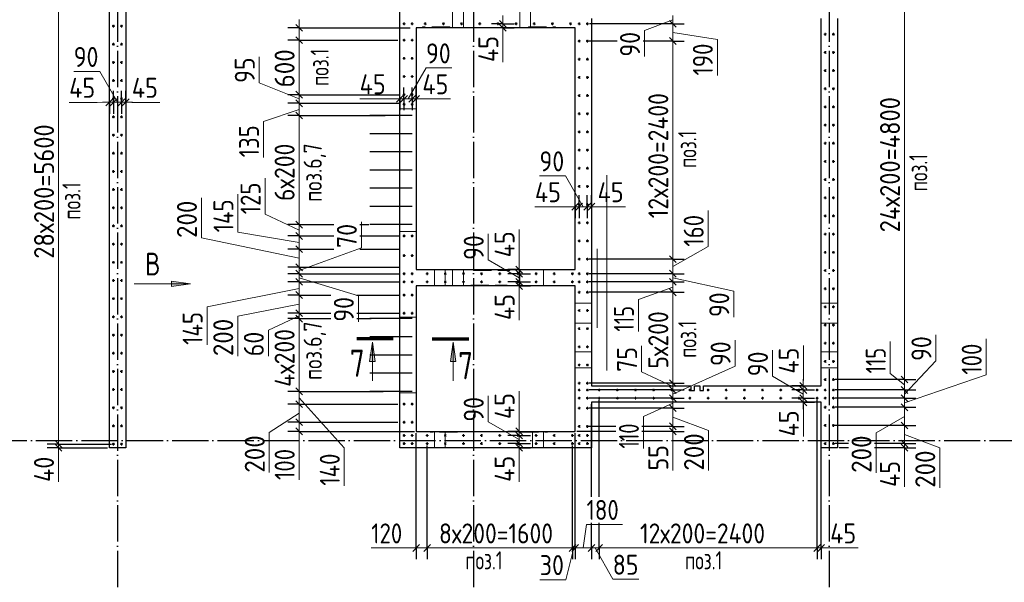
# Model space of a CAD drawing. Header units: millimetres. Extents: x -49773 to 2322955, y -3321 to 58485.
# Tile 32 of 256: x 135792 to 146637, y 29501 to 35692. Entities that reach past the tile are written whole.
import ezdxf

# ---------------------------------------------------------------- set-up
doc = ezdxf.new("R2010")
doc.units = ezdxf.units.MM
for name, pattern in [('______11', [500, 400, -50, 0, -50]), ('______2', [270, 200, -70]), ('______5', [1100, 800, -100, 100, -100])]:
    doc.linetypes.add(name, pattern=pattern)
for name, color, linetype, lineweight in [('Standard', 7, 'Continuous', 25), ('Арм.стержн. вертикальными 1', 22, 'Continuous', 35), ('Обозначение разреза_ общее', 7, 'Continuous', 25), ('Размерная линия_ общее', 7, 'Continuous', 13), ('Стена_ общее', 7, 'Continuous', 35), ('Стена_ Сборный элемент', 7, 'Continuous', 35)]:
    doc.layers.add(name, color=color, linetype=linetype, lineweight=lineweight)
doc.layers.add('Осевая линия_ общее', color=7, linetype='______5', lineweight=13, true_color=0xa0a0a0)
doc.styles.add('ISOCPEUR', font='txt')

msp = doc.modelspace()

# ---------------------------------------------------------------- hatches: boundary and pattern name
at = {"layer": 'Обозначение разреза_ общее', "linetype": 'Continuous', "lineweight": 13, "transparency": 33554687}
for points in [[(137463.9, 32816.1), (137673.9, 32786.1), (137463.9, 32756.1)], [(139646.5, 31931.6), (139676.5, 32141.6), (139706.5, 31931.6)], [(140537.9, 31931.6), (140567.9, 32141.6), (140597.9, 31931.6)]]:
    msp.add_hatch(color=7, dxfattribs=at).paths.add_polyline_path(points, flags=16)

# ---------------------------------------------------------------- linework, layer by layer
at = {"layer": 'Standard', "color": 52, "linetype": 'Continuous', "lineweight": 13, "transparency": 33554687}
for p, q in [((142260.3, 31830.5), (142260.3, 33980.5)), ((142260.3, 31830.5), (142260.3, 33980.5)), ((142153.4, 32300.7), (142153.4, 33170.6)), ((142153.4, 32300.7), (142153.4, 33170.6))]:
    msp.add_line(p, q, dxfattribs=at)
at = {"layer": 'Арм.стержн. вертикальными 1', "color": 4, "linetype": 'Continuous', "lineweight": 25, "transparency": 33554687}
for p, q in [((140025, 34636.9), (139650, 34636.9)), ((140115, 34636.9), (139820, 34636.9)), ((140025, 34436.9), (139650, 34436.9)), ((140115, 34436.9), (139820, 34436.9)), ((140025, 34236.9), (139650, 34236.9)), ((140115, 34236.9), (139820, 34236.9)), ((140025, 34036.9), (139650, 34036.9)), ((140115, 34036.9), (139820, 34036.9)), ((140025, 33836.9), (139650, 33836.9)), ((140115, 33836.9), (139820, 33836.9)), ((140025, 33636.9), (139650, 33636.9)), ((140115, 33636.9), (139820, 33636.9)), ((140025, 33436.9), (139650, 33436.9)), ((140115, 33436.9), (139820, 33436.9)), ((140025, 32401.9), (139650, 32401.9)), ((140115, 32401.9), (139820, 32401.9)), ((140025, 32201.9), (139650, 32201.9)), ((140115, 32201.9), (139820, 32201.9)), ((140025, 32001.9), (139650, 32001.9)), ((140115, 32001.9), (139820, 32001.9)), ((140025, 31801.9), (139650, 31801.9)), ((140115, 31801.9), (139820, 31801.9)), ((140025, 31601.9), (139650, 31601.9)), ((140115, 31601.9), (139820, 31601.9))]:
    msp.add_line(p, q, dxfattribs=at)
at = {"layer": 'Арм.стержн. вертикальными 1', "color": 4, "linetype": 'Continuous', "lineweight": 50, "transparency": 33554687}
for centre in [(136825, 35621.9), (136915, 35621.9), (140025.5, 35646.9), (140115, 35646.9), (140260, 35647.4), (140460, 35647.4), (140660, 35647.4), (140860, 35647.4), (141060, 35647.4), (141260, 35647.4), (141460, 35647.4), (141660, 35647.4), (141860, 35647.4), (141955.5, 35646.9), (142045, 35646.9), (140025.5, 35466.9), (140115, 35466.9), (144665, 35531.9), (144755, 35531.9), (136825, 35421.9), (136915, 35421.9), (141955.5, 35456.9), (142045, 35456.9), (140025.5, 35266.9), (140115, 35266.9), (141955.5, 35256.9), (142045, 35256.9), (144665, 35331.9), (144755, 35331.9), (136825, 35221.9), (136915, 35221.9), (140025.5, 35066.9), (140115, 35066.9), (141955.5, 35056.9), (142045, 35056.9), (144665, 35131.9), (144755, 35131.9), (136825, 35021.9), (136915, 35021.9), (144665, 34931.9), (144755, 34931.9), (136825, 34821.9), (136915, 34821.9), (140025.5, 34866.9), (140115, 34866.9), (141955.5, 34856.9), (142045, 34856.9), (140025.5, 34761.9), (140115, 34761.9), (144665, 34731.9), (144755, 34731.9), (136825, 34621.9), (136915, 34621.9), (141955.5, 34656.9), (142045, 34656.9), (144665, 34531.9), (144755, 34531.9), (136825, 34421.9), (136915, 34421.9), (141955.5, 34456.9), (142045, 34456.9), (144665, 34331.9), (144755, 34331.9), (136825, 34221.9), (136915, 34221.9), (141955.5, 34256.9), (142045, 34256.9), (141955.5, 34056.9), (142045, 34056.9), (144665, 34131.9), (144755, 34131.9), (136825, 34021.9), (136915, 34021.9), (141955.5, 33856.9), (142045, 33856.9), (144665, 33931.9), (144755, 33931.9), (136825, 33821.9), (136915, 33821.9), (144665, 33731.9), (144755, 33731.9), (136825, 33621.9), (136915, 33621.9), (141955.5, 33656.9), (142045, 33656.9), (144665, 33531.9), (144755, 33531.9), (136825, 33421.9), (136915, 33421.9), (141955.5, 33456.9), (142045, 33456.9), (140025.5, 33311.9), (140115, 33311.9), (144665, 33331.9), (144755, 33331.9), (136825, 33221.9), (136915, 33221.9), (141955.5, 33256.9), (142045, 33256.9), (140025.5, 33096.4), (140115, 33096.4), (144665, 33131.9), (144755, 33131.9), (136825, 33021.9), (136915, 33021.9), (141955.5, 33056.9), (142045, 33056.9), (140025.5, 32896.4), (140115, 32896.4), (140280.5, 32896.4), (140480.5, 32896.4), (140680.5, 32896.4), (140880.5, 32896.4), (141080.5, 32896.4), (141280.5, 32896.4), (141480.5, 32896.4), (141680.5, 32896.4), (141880.5, 32896.4), (141955.5, 32896.4), (142045, 32896.4), (144665, 32931.9), (144755, 32931.9), (136825, 32821.9), (136915, 32821.9), (140025.5, 32806.9), (140115, 32806.9), (140280.5, 32806.9), (140480.5, 32806.9), (140680.5, 32806.9), (140880.5, 32806.9), (141080.5, 32806.9), (141280.5, 32806.9), (141480.5, 32806.9), (141680.5, 32806.9), (141880.5, 32806.9), (141955.5, 32806.9), (142045, 32806.9), (140025.5, 32661.9), (140115, 32661.9), (141955.5, 32691.9), (142045, 32691.9), (144665, 32731.9), (144755, 32731.9), (136825, 32621.9), (136915, 32621.9), (144665, 32531.9), (144755, 32531.9), (136825, 32421.9), (136915, 32421.9), (140025.5, 32461.9), (140115, 32461.9), (141955.5, 32491.9), (142045, 32491.9), (144665, 32331.9), (144755, 32331.9), (136825, 32221.9), (136915, 32221.9), (141955.5, 32291.9), (142045, 32291.9), (144665, 32131.9), (144755, 32131.9), (136825, 32021.9), (136915, 32021.9), (141955.5, 32091.9), (142045, 32091.9), (141955.5, 31891.9), (142045, 31891.9), (144665, 31931.9), (144755, 31931.9), (136825, 31821.9), (136915, 31821.9), (141955.5, 31691.9), (142045, 31691.9), (144665, 31731.9), (144755, 31731.9), (136825, 31621.9), (136915, 31621.9), (141956, 31616.9), (142045.5, 31616.9), (142175, 31616.9), (142375, 31616.9), (142575, 31616.9), (142775, 31616.9), (142975, 31616.9), (143175, 31616.9), (143375, 31616.9), (143575, 31616.9), (143775, 31616.9), (143975, 31616.9), (144175, 31616.9), (144375, 31616.9), (144575, 31616.9), (144665, 31616.9), (144754.5, 31616.9), (140025.5, 31461.9), (140115, 31461.9), (141956, 31527.4), (142045.5, 31527.4), (142175, 31526.9), (142375, 31526.9), (142575, 31526.9), (142775, 31526.9), (142975, 31526.9), (143175, 31526.9), (143375, 31526.9), (143575, 31526.9), (143775, 31526.9), (143975, 31526.9), (144175, 31526.9), (144375, 31526.9), (144575, 31526.9), (144665, 31527.4), (144754.5, 31527.4), (136825, 31421.9), (136915, 31421.9), (141955.5, 31416.9), (142045, 31416.9), (144665, 31426.9), (144755, 31426.9), (140025.5, 31261.9), (140115, 31261.9), (136825, 31221.9), (136915, 31221.9), (141955.5, 31216.9), (142045, 31216.9), (144665, 31226.9), (144755, 31226.9), (136825, 31021.9), (136915, 31021.9), (140025.5, 31116.4), (140025.5, 31026.9), (140115, 31116.4), (140115, 31026.9), (140280.5, 31116.4), (140280.5, 31026.9), (140480.5, 31116.4), (140480.5, 31026.9), (140680.5, 31116.4), (140680.5, 31026.9), (140880.5, 31116.4), (140880.5, 31026.9), (141080.5, 31116.4), (141080.5, 31026.9), (141280.5, 31116.4), (141280.5, 31026.9), (141480.5, 31116.4), (141480.5, 31026.9), (141680.5, 31116.4), (141680.5, 31026.9), (141880.5, 31116.4), (141880.5, 31026.9), (141955.5, 31116.4), (141955.5, 31026.9), (142045, 31116.4), (142045, 31026.9), (144665, 31026.9), (144755, 31026.9)]:
    msp.add_circle(centre, 5, dxfattribs=at)
at = {"layer": 'Обозначение разреза_ общее', "color": 7, "linetype": 'Continuous', "lineweight": 13, "transparency": 33554687}
for p, q in [((137673.9, 32786.1), (137053.9, 32786.1)), ((137463.9, 32786.1), (137448.9, 32786.1)), ((137463.9, 32756.1), (137463.9, 32816.1)), ((137463.9, 32816.1), (137673.9, 32786.1)), ((137673.9, 32786.1), (137463.9, 32756.1)), ((137673.9, 32786.1), (137673.9, 32786.1)), ((137673.9, 32786.1), (137673.9, 32786.1)), ((137673.9, 32786.1), (137673.9, 32786.1)), ((139646.5, 31931.6), (139676.5, 32141.6)), ((139676.5, 32141.6), (139676.5, 31717.6)), ((139676.5, 32141.6), (139676.5, 32141.6)), ((139676.5, 32141.6), (139676.5, 32141.6)), ((139676.5, 32141.6), (139676.5, 32141.6)), ((139676.5, 32141.6), (139706.5, 31931.6)), ((140537.9, 31931.6), (140567.9, 32141.6)), ((140567.9, 32141.6), (140567.9, 31717.6)), ((140567.9, 32141.6), (140567.9, 32141.6)), ((140567.9, 32141.6), (140567.9, 32141.6)), ((140567.9, 32141.6), (140567.9, 32141.6)), ((140567.9, 32141.6), (140597.9, 31931.6)), ((139706.5, 31931.6), (139646.5, 31931.6)), ((139676.5, 31931.6), (139676.5, 31916.6)), ((140597.9, 31931.6), (140537.9, 31931.6)), ((140567.9, 31931.6), (140567.9, 31916.6))]:
    msp.add_line(p, q, dxfattribs=at)
at = {"layer": 'Обозначение разреза_ общее', "color": 7, "linetype": 'Continuous', "lineweight": 70, "transparency": 33554687}
for p, q in [((139907.2, 32181.5), (139505.2, 32181.5)), ((140337.2, 32181.5), (140739.2, 32181.5))]:
    msp.add_line(p, q, dxfattribs=at)
at = {"layer": 'Осевая линия_ общее', "color": 253, "linetype": '______11', "lineweight": -3, "true_color": 0xa0a0a0, "transparency": 33554687}
for p, q in [((136870, 38850.4), (136870, 20538.9)), ((140790, 38850.4), (140790, 20538.9)), ((144710, 38850.4), (144710, 20538.9)), ((129970, 31061.9), (173533.9, 31061.9))]:
    msp.add_line(p, q, dxfattribs=at)
at = {"layer": 'Размерная линия_ общее', "color": 7, "linetype": 'Continuous', "lineweight": 13, "transparency": 33554687}
for p, q in [((136220.6, 31021.9), (136220.6, 36621.9)), ((145538.5, 31731.9), (145538.5, 36531.9)), ((138870, 35534.4), (138870.4, 35694.2)), ((141113.7, 35647.4), (141113.7, 35736.9)), ((142986, 35691.7), (142674.8, 35571.6)), ((142986, 35646.9), (142986, 35736.4)), ((138870, 35601.9), (138870, 35676.9)), ((138870, 35466.9), (138870, 35601.9)), ((141113.7, 35601.9), (141113.7, 35647.4)), ((141113.7, 35624.7), (141114.3, 35534.2)), ((141113.7, 35601.9), (141113.7, 35526.9)), ((142674.8, 35571.6), (142674.8, 35285.6)), ((142986, 35456.9), (142986, 35646.9)), ((138870, 34866.9), (138870, 35466.9)), ((141114.3, 35534.2), (141114.3, 35226.2)), ((142986, 35551.9), (143476.7, 35474.3)), ((143476.7, 35474.3), (143476.7, 35078.3)), ((142986, 33056.9), (142986, 35456.9)), ((138431.2, 34996.6), (138431.2, 35282.6)), ((140069.8, 34822), (140267.6, 35161.3)), ((140267.6, 35161.3), (140553.6, 35161.3)), ((136673.6, 35122.2), (136387.6, 35122.2)), ((136869.8, 34782.9), (136673.6, 35122.2)), ((138870, 34819.4), (138431.2, 34996.6)), ((138870, 34771.9), (138870, 34866.9)), ((139845, 34821.6), (139537, 34821.6)), ((140002.5, 34822), (139845, 34821.6)), ((139980, 34822), (139905, 34822)), ((140025, 34822), (139980, 34822)), ((140114.6, 34822), (140025, 34822)), ((140160, 34822), (140114.6, 34822)), ((140137.3, 34822), (140227.7, 34821.4)), ((140160, 34822), (140235, 34822)), ((140227.7, 34821.4), (140535.7, 34821.4)), ((136645, 34782.5), (136337, 34782.5)), ((136802.5, 34782.9), (136645, 34782.5)), ((136780, 34782.9), (136705, 34782.9)), ((136825, 34782.9), (136780, 34782.9)), ((136914.5, 34782.9), (136825, 34782.9)), ((136960, 34782.9), (136914.5, 34782.9)), ((136937.3, 34782.9), (137027.7, 34782.3)), ((136960, 34782.9), (137035, 34782.9)), ((137027.7, 34782.3), (137335.7, 34782.3)), ((138870, 34704.4), (138478, 34573.3)), ((138870, 34636.9), (138870, 34771.9)), ((138870, 33436.9), (138870, 34636.9)), ((138478, 34573.3), (138478, 34177.3)), ((138495.1, 33550.9), (138495.1, 33946.9)), ((141803.6, 33973.5), (141517.6, 33973.5)), ((141999.8, 33634.2), (141803.6, 33973.5)), ((137794.3, 33289.9), (137794.3, 33729.9)), ((138196.7, 33352.3), (138196.7, 33770.3)), ((141775, 33633.8), (141467, 33633.8)), ((141932.5, 33634.2), (141775, 33633.8)), ((141910, 33634.2), (141835, 33634.2)), ((141955, 33634.2), (141910, 33634.2)), ((142044.5, 33634.2), (141955, 33634.2)), ((142090, 33634.2), (142044.5, 33634.2)), ((142067.3, 33634.2), (142157.7, 33633.5)), ((142090, 33634.2), (142165, 33634.2)), ((142157.7, 33633.5), (142465.7, 33633.5)), ((138870, 33374.4), (138495.1, 33550.9)), ((143376, 33194.6), (143376, 33590.6)), ((138870, 33311.9), (138870, 33436.9)), ((139556.1, 33179.9), (139556.1, 33465.9)), ((138870, 33239.4), (138196.7, 33352.3)), ((138870, 33166.9), (138870, 33311.9)), ((140953.4, 33048.3), (140953.4, 33334.3)), ((141293.1, 33076.9), (141293.1, 33384.9)), ((138870, 33066.9), (137794.3, 33289.9)), ((142986, 32976.7), (143376, 33194.6)), ((138870, 32931.7), (139556.1, 33179.9)), ((138870, 32966.9), (138870, 33166.9)), ((141292.8, 32852.1), (140953.4, 33048.3)), ((141292.8, 32919.4), (141293.1, 33076.9)), ((141292.8, 32941.9), (141292.8, 33016.9)), ((142986, 32896.4), (142986, 33056.9)), ((138870, 32896.4), (138870, 32966.9)), ((138870, 32806.9), (138870, 32896.4)), ((141292.8, 32896.9), (141292.8, 32941.9)), ((141292.8, 32807.4), (141292.8, 32896.9)), ((142986, 32806.9), (142986, 32896.4)), ((138870, 32851.7), (139522.7, 32654.5)), ((138870, 32661.9), (138870, 32806.9)), ((141292.8, 32761.9), (141292.8, 32807.4)), ((141292.8, 32784.6), (141293.4, 32694.2)), ((141292.8, 32761.9), (141292.8, 32686.9)), ((142986, 32851.7), (143657.5, 32705)), ((142986, 32691.9), (142986, 32806.9)), ((138870, 32734.4), (137856.8, 32531.8)), ((138870, 32461.9), (138870, 32661.9)), ((139522.7, 32654.5), (139522.7, 32368.5)), ((141293.4, 32694.2), (141293.4, 32386.2)), ((142986, 32749.4), (142607.9, 32611.8)), ((142986, 31691.9), (142986, 32691.9)), ((143657.5, 32705), (143657.5, 32419)), ((138870, 32561.9), (138194.2, 32429.5)), ((142607.9, 32611.8), (142607.9, 32259.8)), ((137856.8, 32531.8), (137856.8, 32113.8)), ((138194.2, 32429.5), (138194.2, 31989.5)), ((138870, 32431.9), (138531.1, 32274.3)), ((138870, 32401.9), (138870, 32461.9)), ((138870, 31601.9), (138870, 32401.9)), ((138531.1, 32274.3), (138531.1, 31988.3)), ((145884.4, 31936.7), (145884.4, 32222.7)), ((142642.5, 31816.8), (142642.5, 32102.8)), ((143672.2, 31880.2), (143672.2, 32166.2)), ((144423.7, 31796.9), (144423.7, 32104.9)), ((145381.6, 31799.6), (145381.6, 32151.6)), ((146438.5, 31785.6), (146438.5, 32181.6)), ((144084, 31768.3), (144084, 32054.3)), ((145538.5, 31572.1), (145884.4, 31936.7)), ((142986, 31654.4), (142642.5, 31816.8)), ((142986, 31572.1), (143672.2, 31880.2)), ((144423.4, 31639.4), (144423.7, 31796.9)), ((145538.5, 31674.4), (145381.6, 31799.6)), ((145538.5, 31477.2), (146438.5, 31785.6)), ((142986, 31616.9), (142986, 31691.9)), ((144423.4, 31572.1), (144084, 31768.3)), ((144423.4, 31661.9), (144423.4, 31736.9)), ((145538.5, 31616.9), (145538.5, 31731.9)), ((138870, 31461.9), (138870, 31601.9)), ((141293.1, 31296.9), (141293.1, 31604.9)), ((142986, 31527.4), (142986, 31616.9)), ((144423.4, 31616.9), (144423.4, 31661.9)), ((144423.4, 31527.4), (144423.4, 31616.9)), ((145538.5, 31527.4), (145538.5, 31616.9)), ((138870, 31531.9), (139367.8, 30981.8)), ((138870, 31261.9), (138870, 31461.9)), ((140953.4, 31268.3), (140953.4, 31554.3)), ((142986, 31472.1), (142662.3, 31325.2)), ((142986, 31416.9), (142986, 31527.4)), ((144423.4, 31481.9), (144423.4, 31527.4)), ((144423.4, 31504.7), (144424, 31414.2)), ((144423.4, 31481.9), (144423.4, 31406.9)), ((145538.5, 31426.9), (145538.5, 31527.4)), ((138870, 31361.9), (138541.4, 31147.5)), ((142986, 31216.9), (142986, 31416.9)), ((144424, 31414.2), (144424, 31106.2)), ((145538.5, 31226.9), (145538.5, 31426.9)), ((138870, 31161.9), (138870, 31261.9)), ((141292.8, 31072.1), (140953.4, 31268.3)), ((141292.8, 31139.4), (141293.1, 31296.9)), ((141292.8, 31161.9), (141292.8, 31236.9)), ((142662.3, 31325.2), (142662.3, 30973.2)), ((142986, 31316.9), (143379.5, 31169.6)), ((145538.5, 31326.9), (145224.5, 31145.3)), ((138541.4, 31147.5), (138541.4, 30707.5)), ((138870, 31211.9), (138871.1, 31022.7)), ((138870, 31161.9), (138870, 31086.9)), ((141292.8, 31116.9), (141292.8, 31161.9)), ((142986, 31161.9), (142986, 31216.9)), ((142986, 31189.4), (142986.1, 31017.4)), ((142986, 31161.9), (142986, 31086.9)), ((143379.5, 31169.6), (143379.5, 30729.6)), ((145224.5, 31145.3), (145224.5, 30705.3)), ((145538.5, 31126.9), (145926.7, 30980.4)), ((136220.6, 30981.9), (136220.6, 31021.9)), ((138871.1, 31022.7), (138871.1, 30626.7)), ((141292.8, 31027.4), (141292.8, 31116.9)), ((141292.8, 30981.9), (141292.8, 31027.4)), ((142986.1, 31017.4), (142986.1, 30731.4)), ((145538.5, 30981.9), (145538.5, 31026.9)), ((136220.6, 31001.9), (136219.8, 30912.9)), ((136219.8, 30912.9), (136219.8, 30604.9)), ((136220.6, 30981.9), (136220.6, 30906.9)), ((139367.8, 30981.8), (139367.8, 30563.8)), ((141292.8, 31004.7), (141293.4, 30914.2)), ((141292.8, 30981.9), (141292.8, 30906.9)), ((141293.4, 30914.2), (141293.4, 30606.2)), ((145538.5, 31004.4), (145538, 30857.9)), ((145538.5, 30981.9), (145538.5, 30906.9)), ((145926.7, 30980.4), (145926.7, 30540.4)), ((145538, 30857.9), (145538, 30549.9)), ((142000, 29878.7), (142036, 30137.2)), ((142036, 30137.2), (142432, 30137.2)), ((140060.4, 29878.7), (139664.4, 29878.7)), ((140220.3, 29878.7), (140060.4, 29878.7)), ((140160, 29878.7), (140085, 29878.7)), ((140160, 29878.7), (140280.5, 29878.7)), ((140280.5, 29878.7), (141880.5, 29878.7)), ((141895.3, 29878.7), (141807, 29529.6)), ((141880.5, 29878.7), (141910, 29878.7)), ((141910, 29878.7), (142090, 29878.7)), ((142090, 29878.7), (142175, 29878.7)), ((142132.5, 29878.7), (142324, 29534.1)), ((142175, 29878.7), (144575, 29878.7)), ((144575, 29878.7), (144620, 29878.7)), ((144597.5, 29878.7), (144719, 29878.1)), ((144620, 29878.7), (144695, 29878.7)), ((144719, 29878.1), (145027, 29878.1)), ((141807, 29529.6), (141521, 29529.6)), ((142324, 29534.1), (142610, 29534.1))]:
    msp.add_line(p, q, dxfattribs=at)
at = {"layer": 'Размерная линия_ общее', "color": 7, "linetype": 'Continuous', "lineweight": 25, "transparency": 33554687}
for p, q in [((141151.2, 35609.9), (141076.2, 35684.9)), ((143023.5, 35609.4), (142948.5, 35684.4)), ((138907.5, 35564.4), (138832.5, 35639.4)), ((141151.2, 35564.4), (141076.2, 35639.4)), ((138907.5, 35429.4), (138832.5, 35504.4)), ((143023.5, 35419.4), (142948.5, 35494.4)), ((136817.5, 34820.4), (136742.5, 34745.4)), ((136862.5, 34820.4), (136787.5, 34745.4)), ((136952, 34820.4), (136877.1, 34745.4)), ((136997.5, 34820.4), (136922.5, 34745.4)), ((138907.5, 34829.4), (138832.5, 34904.4)), ((140017.5, 34859.5), (139942.5, 34784.5)), ((140062.5, 34859.5), (139987.5, 34784.5)), ((140152, 34859.5), (140077.1, 34784.5)), ((140197.5, 34859.5), (140122.5, 34784.5)), ((138907.5, 34734.4), (138832.5, 34809.4)), ((138907.5, 34599.4), (138832.5, 34674.4)), ((141947.5, 33671.7), (141872.5, 33596.7)), ((141992.5, 33671.7), (141917.5, 33596.7)), ((142082, 33671.7), (142007, 33596.7)), ((142127.5, 33671.7), (142052.5, 33596.7)), ((138907.5, 33399.4), (138832.5, 33474.4)), ((138907.5, 33274.4), (138832.5, 33349.4)), ((138907.5, 33129.4), (138832.5, 33204.4)), ((143023.5, 33019.4), (142948.5, 33094.4)), ((138907.5, 32929.4), (138832.5, 33004.4)), ((141330.3, 32904.4), (141255.3, 32979.4)), ((138907.5, 32858.9), (138832.5, 32933.9)), ((141330.3, 32859.4), (141255.3, 32934.4)), ((143023.5, 32858.9), (142948.5, 32933.9)), ((138907.5, 32769.4), (138832.5, 32844.4)), ((141330.3, 32769.9), (141255.3, 32844.9)), ((141330.3, 32724.4), (141255.3, 32799.4)), ((143023.5, 32769.4), (142948.5, 32844.4)), ((138907.5, 32624.4), (138832.5, 32699.4)), ((143023.5, 32654.4), (142948.5, 32729.4)), ((138907.5, 32424.4), (138832.5, 32499.4)), ((138907.5, 32364.4), (138832.5, 32439.4)), ((143023.5, 31654.4), (142948.5, 31729.4)), ((144460.9, 31624.4), (144385.9, 31699.4)), ((145576, 31694.4), (145501, 31769.4)), ((138907.5, 31564.4), (138832.5, 31639.4)), ((143023.5, 31579.4), (142948.5, 31654.4)), ((143023.5, 31489.9), (142948.5, 31564.9)), ((144460.9, 31579.4), (144385.9, 31654.4)), ((144460.9, 31489.9), (144385.9, 31564.9)), ((145576, 31579.4), (145501, 31654.4)), ((145576, 31489.9), (145501, 31564.9)), ((138907.5, 31424.4), (138832.5, 31499.4)), ((143023.5, 31379.4), (142948.5, 31454.4)), ((144460.9, 31444.4), (144385.9, 31519.4)), ((145576, 31389.4), (145501, 31464.4)), ((138907.5, 31224.4), (138832.5, 31299.4)), ((143023.5, 31179.4), (142948.5, 31254.4)), ((145576, 31189.4), (145501, 31264.4)), ((138907.5, 31124.4), (138832.5, 31199.4)), ((141330.3, 31124.4), (141255.3, 31199.4)), ((141330.3, 31079.4), (141255.3, 31154.4)), ((143023.5, 31124.4), (142948.5, 31199.4)), ((136258.1, 30984.4), (136183.1, 31059.4)), ((136258.1, 30944.4), (136183.1, 31019.4)), ((141330.3, 30989.9), (141255.3, 31064.9)), ((141330.3, 30944.4), (141255.3, 31019.4)), ((145576, 30989.4), (145501, 31064.4)), ((145576, 30944.4), (145501, 31019.4)), ((140122.5, 29841.2), (140197.5, 29916.1)), ((140243, 29841.2), (140318, 29916.1)), ((141843, 29841.2), (141918, 29916.1)), ((141872.5, 29841.2), (141947.5, 29916.1)), ((142052.5, 29841.2), (142127.5, 29916.1)), ((142137.5, 29841.2), (142212.5, 29916.1)), ((144537.5, 29841.2), (144612.5, 29916.1)), ((144582.5, 29841.2), (144657.5, 29916.1))]:
    msp.add_line(p, q, dxfattribs=at)
at = {"layer": 'Размерная линия_ общее', "color": 253, "linetype": 'Continuous', "lineweight": -3, "true_color": 0xa0a0a0, "transparency": 33554687}
for p, q in [((138870, 35601.9), (138745, 35601.9)), ((138870, 35601.9), (138995, 35601.9)), ((138870, 35601.9), (140091.4, 35601.9)), ((141113.7, 35647.4), (140988.7, 35647.4)), ((141113.7, 35601.9), (140988.7, 35601.9)), ((141113.7, 35647.4), (141238.7, 35647.4)), ((141113.7, 35601.9), (141238.7, 35601.9)), ((141113.7, 35601.9), (141140.5, 35601.9)), ((142986, 35646.9), (142861, 35646.9)), ((142986, 35646.9), (143111, 35646.9)), ((138870, 35466.9), (138745, 35466.9)), ((138870, 35466.9), (138995, 35466.9)), ((138870, 35466.9), (139956.8, 35466.9)), ((142371.7, 35456.9), (142065, 35456.9)), ((142986, 35456.9), (142861, 35456.9)), ((142986, 35456.9), (143111, 35456.9)), ((139980, 34822), (139980, 34947)), ((140025, 34822), (140025, 34947)), ((140114.6, 34822), (140114.6, 34947)), ((140160, 34822), (140160, 34947)), ((136780, 34782.9), (136780, 34907.9)), ((136825, 34782.9), (136825, 34907.9)), ((136914.5, 34782.9), (136914.5, 34907.9)), ((136960, 34782.9), (136960, 34907.9)), ((138870, 34866.9), (138745, 34866.9)), ((138870, 34866.9), (138995, 34866.9)), ((138870, 34866.9), (139973.1, 34866.9)), ((139980, 34822), (139980, 34697)), ((139980, 34822), (139980, 34795.2)), ((140025, 34822), (140025, 34697)), ((140114.6, 34822), (140114.6, 34697)), ((140160, 34822), (140160, 34697)), ((140160, 34822), (140160, 34795.2)), ((136780, 34782.9), (136780, 34657.9)), ((136780, 34782.9), (136780, 34756.1)), ((136825, 34782.9), (136825, 34657.9)), ((136914.5, 34782.9), (136914.5, 34657.9)), ((136960, 34782.9), (136960, 34657.9)), ((136960, 34782.9), (136960, 34756.1)), ((138870, 34771.9), (138745, 34771.9)), ((138870, 34771.9), (138995, 34771.9)), ((138870, 34771.9), (139973.1, 34771.9)), ((138870, 34636.9), (138745, 34636.9)), ((138870, 34636.9), (138995, 34636.9)), ((138870, 34636.9), (139818.6, 34636.9)), ((141910, 33634.2), (141910, 33759.2)), ((141955, 33634.2), (141955, 33759.2)), ((142044.5, 33634.2), (142044.5, 33759.2)), ((142090, 33634.2), (142090, 33759.2)), ((141910, 33634.2), (141910, 33509.2)), ((141910, 33634.2), (141910, 33607.4)), ((141955, 33634.2), (141955, 33509.2)), ((142044.5, 33634.2), (142044.5, 33509.2)), ((142090, 33634.2), (142090, 33509.2)), ((142090, 33634.2), (142090, 33607.4)), ((138870, 33436.9), (138745, 33436.9)), ((138870, 33436.9), (138995, 33436.9)), ((138870, 33436.9), (139253.1, 33436.9)), ((139539.1, 33436.9), (139639.2, 33436.9)), ((138870, 33311.9), (138745, 33311.9)), ((138870, 33311.9), (138995, 33311.9)), ((138870, 33311.9), (139253.1, 33311.9)), ((139539.1, 33311.9), (139973.1, 33311.9)), ((138870, 33166.9), (138745, 33166.9)), ((138870, 33166.9), (138995, 33166.9)), ((138870, 33166.9), (139253.1, 33166.9)), ((139539.1, 33166.9), (139973.1, 33166.9)), ((142986, 33056.9), (142861, 33056.9)), ((142986, 33056.9), (143111, 33056.9)), ((138870, 32966.9), (138745, 32966.9)), ((138870, 32896.4), (138745, 32896.4)), ((138870, 32966.9), (138995, 32966.9)), ((138870, 32896.4), (138995, 32896.4)), ((141292.8, 32941.9), (141167.8, 32941.9)), ((141292.8, 32896.9), (141167.8, 32896.9)), ((141292.8, 32941.9), (141417.8, 32941.9)), ((141292.8, 32941.9), (141319.6, 32941.9)), ((141292.8, 32896.9), (141417.8, 32896.9)), ((142986, 32896.4), (142861, 32896.4)), ((142986, 32896.4), (143111, 32896.4)), ((138870, 32806.9), (138745, 32806.9)), ((138870, 32806.9), (138995, 32806.9)), ((141292.8, 32807.4), (141167.8, 32807.4)), ((141292.8, 32761.9), (141167.8, 32761.9)), ((141292.8, 32807.4), (141417.8, 32807.4)), ((141292.8, 32761.9), (141417.8, 32761.9)), ((141292.8, 32761.9), (141319.6, 32761.9)), ((142986, 32806.9), (142861, 32806.9)), ((142986, 32806.9), (143111, 32806.9)), ((138870, 32661.9), (138745, 32661.9)), ((138870, 32661.9), (138995, 32661.9)), ((138870, 32661.9), (139219.7, 32661.9)), ((139505.7, 32661.9), (139973.1, 32661.9)), ((142986, 32691.9), (142861, 32691.9)), ((142986, 32691.9), (143111, 32691.9)), ((138870, 32461.9), (138745, 32461.9)), ((138870, 32461.9), (138995, 32461.9)), ((138870, 32461.9), (139219.7, 32461.9)), ((139505.7, 32461.9), (139973.1, 32461.9)), ((138870, 32401.9), (138745, 32401.9)), ((138870, 32401.9), (138995, 32401.9)), ((138870, 32401.9), (139219.7, 32401.9)), ((139505.7, 32401.9), (139662.6, 32401.9)), ((142986, 31691.9), (142861, 31691.9)), ((142986, 31691.9), (143111, 31691.9)), ((145538.5, 31731.9), (145413.5, 31731.9)), ((145538.5, 31731.9), (145663.5, 31731.9)), ((138870, 31601.9), (138745, 31601.9)), ((138870, 31601.9), (138995, 31601.9)), ((142986, 31616.9), (142861, 31616.9)), ((142986, 31616.9), (143111, 31616.9)), ((144423.4, 31661.9), (144298.3, 31661.9)), ((144423.4, 31616.9), (144298.3, 31616.9)), ((144423.4, 31661.9), (144548.3, 31661.9)), ((144423.4, 31661.9), (144450.1, 31661.9)), ((144423.4, 31616.9), (144548.3, 31616.9)), ((145538.5, 31616.9), (145413.5, 31616.9)), ((145538.5, 31616.9), (145663.5, 31616.9)), ((138870, 31461.9), (138745, 31461.9)), ((138870, 31461.9), (138995, 31461.9)), ((142986, 31527.4), (142861, 31527.4)), ((142986, 31527.4), (143111, 31527.4)), ((144423.4, 31527.4), (144298.3, 31527.4)), ((144423.4, 31481.9), (144298.3, 31481.9)), ((144423.4, 31527.4), (144548.3, 31527.4)), ((144423.4, 31481.9), (144548.3, 31481.9)), ((144423.4, 31481.9), (144450.1, 31481.9)), ((145538.5, 31527.4), (145413.5, 31527.4)), ((145538.5, 31527.4), (145663.5, 31527.4)), ((142986, 31416.9), (142861, 31416.9)), ((142986, 31416.9), (143111, 31416.9)), ((145538.5, 31426.9), (145413.5, 31426.9)), ((145538.5, 31426.9), (145663.5, 31426.9)), ((138870, 31261.9), (138745, 31261.9)), ((138870, 31261.9), (138995, 31261.9)), ((138870, 31161.9), (138745, 31161.9)), ((138870, 31161.9), (138995, 31161.9)), ((141292.8, 31161.9), (141167.8, 31161.9)), ((141292.8, 31161.9), (141417.8, 31161.9)), ((141292.8, 31161.9), (141319.6, 31161.9)), ((142359.3, 31161.9), (141930, 31161.9)), ((142359.3, 31216.9), (142065, 31216.9)), ((142986, 31216.9), (142861, 31216.9)), ((142986, 31161.9), (142861, 31161.9)), ((142986, 31216.9), (143111, 31216.9)), ((142986, 31161.9), (143111, 31161.9)), ((145538.5, 31226.9), (145413.5, 31226.9)), ((145538.5, 31226.9), (145663.5, 31226.9)), ((136220.6, 31021.9), (136095.6, 31021.9)), ((136220.6, 31021.9), (136345.6, 31021.9)), ((136220.6, 31021.9), (136805, 31021.9)), ((141292.8, 31116.9), (141167.8, 31116.9)), ((141292.8, 31027.4), (141167.8, 31027.4)), ((141292.8, 31116.9), (141417.8, 31116.9)), ((141292.8, 31027.4), (141417.8, 31027.4)), ((144921.5, 31026.9), (144775, 31026.9)), ((145538.5, 31026.9), (145413.5, 31026.9)), ((145538.5, 31026.9), (145663.5, 31026.9)), ((136220.6, 30981.9), (136095.6, 30981.9)), ((136220.6, 30981.9), (136345.6, 30981.9)), ((136220.6, 30981.9), (136760, 30981.9)), ((141292.8, 30981.9), (141167.8, 30981.9)), ((141292.8, 30981.9), (141417.8, 30981.9)), ((141292.8, 30981.9), (141319.6, 30981.9)), ((144921.5, 30981.9), (144820, 30981.9)), ((145538.5, 30981.9), (145413.5, 30981.9)), ((145538.5, 30981.9), (145663.5, 30981.9)), ((140160, 29878.7), (140160, 30003.6)), ((140280.5, 29878.7), (140280.5, 30003.6)), ((141880.5, 29878.7), (141880.5, 30003.6)), ((141910, 29878.7), (141910, 30003.6)), ((142090, 29878.7), (142090, 30003.6)), ((142175, 29878.7), (142175, 30003.6)), ((144575, 29878.7), (144575, 30003.6)), ((144620, 29878.7), (144620, 30003.6)), ((140160, 29878.7), (140160, 29753.6)), ((140280.5, 29878.7), (140280.5, 29753.6)), ((141880.5, 29878.7), (141880.5, 29753.6)), ((141910, 29878.7), (141910, 29753.6)), ((142090, 29878.7), (142090, 29753.6)), ((142175, 29878.7), (142175, 29753.6)), ((144575, 29878.7), (144575, 29753.6)), ((144620, 29878.7), (144620, 29753.6))]:
    msp.add_line(p, q, dxfattribs=at)
for points in [[(141113.7, 35647.4), (141097.2, 35647.4), (141097.2, 35647.4), (141080, 35647.4)], [(142986, 35646.9), (142969, 35646.9), (142969, 35646.9), (142969, 35646.9), (142969, 35646.9), (142713.9, 35646.9), (142713.9, 35646.9), (142605.4, 35646.9), (142605.4, 35646.9), (142070, 35646.9)], [(142986, 35456.9), (142969, 35456.9), (142969, 35456.9), (142969, 35456.9), (142969, 35456.9), (142723.7, 35456.9), (142723.7, 35456.9), (142657.8, 35456.9)], [(136825, 34782.9), (136825, 34799.3), (136825, 34799.3), (136825, 34816.6)], [(136914.5, 34782.9), (136914.5, 34799.3), (136914.5, 34799.3), (136914.5, 34816.6)], [(140025, 34822), (140025, 34838.4), (140025, 34838.4), (140025, 34855.7)], [(140114.6, 34822), (140114.6, 34838.4), (140114.6, 34838.4), (140114.6, 34855.7)], [(141955, 33634.2), (141955, 33650.6), (141955, 33650.6), (141955, 33667.9)], [(142044.5, 33634.2), (142044.5, 33650.6), (142044.5, 33650.6), (142044.5, 33667.9)], [(142986, 33056.9), (142969, 33056.9), (142969, 33056.9), (142969, 33056.9), (142969, 33056.9), (142969, 33056.9), (142969, 33056.9), (142847.5, 33056.9), (142847.5, 33056.9), (142807.8, 33056.9), (142807.8, 33056.9), (142795.8, 33056.9), (142795.8, 33056.9), (142065, 33056.9)], [(138870, 32966.9), (139490.8, 32966.9), (139490.8, 32966.9), (139973.1, 32966.9)], [(138870, 32896.4), (139471.9, 32896.4), (139471.9, 32896.4), (139973.1, 32896.4)], [(141292.8, 32896.9), (141276.2, 32896.9), (141276.2, 32896.9), (141259.1, 32896.9)], [(142986, 32896.4), (142969, 32896.4), (142969, 32896.4), (142969, 32896.4), (142969, 32896.4), (142969, 32896.4), (142969, 32896.4), (142855.7, 32896.4), (142855.7, 32896.4), (142818.8, 32896.4), (142818.8, 32896.4), (142807.5, 32896.4), (142807.5, 32896.4), (142065, 32896.4)], [(138870, 32806.9), (139447.9, 32806.9), (139447.9, 32806.9), (139973.1, 32806.9)], [(141292.8, 32807.4), (141276.2, 32807.4), (141276.2, 32807.4), (141259.1, 32807.4)], [(142986, 32806.9), (142969, 32806.9), (142969, 32806.9), (142969, 32806.9), (142969, 32806.9), (142969, 32806.9), (142969, 32806.9), (142860.4, 32806.9), (142860.4, 32806.9), (142824.9, 32806.9), (142824.9, 32806.9), (142814.1, 32806.9), (142814.1, 32806.9), (142065, 32806.9)], [(142986, 32691.9), (142969, 32691.9), (142969, 32691.9), (142969, 32691.9), (142969, 32691.9), (142969, 32691.9), (142969, 32691.9), (142866.3, 32691.9), (142866.3, 32691.9), (142832.8, 32691.9), (142832.8, 32691.9), (142822.6, 32691.9), (142822.6, 32691.9), (142065, 32691.9)], [(142986, 31691.9), (142969.1, 31691.9), (142969.1, 31691.9), (142969.1, 31691.9), (142969.1, 31691.9), (142969, 31691.9), (142969, 31691.9), (142969, 31691.9), (142969, 31691.9), (142917.8, 31691.9), (142917.8, 31691.9), (142901.2, 31691.9), (142901.2, 31691.9), (142896.1, 31691.9), (142896.1, 31691.9), (142723.3, 31691.9), (142723.3, 31691.9), (142654.6, 31691.9), (142654.6, 31691.9), (142065, 31691.9)], [(145538.5, 31731.9), (145521.3, 31731.9), (145521.3, 31731.9), (145521.2, 31731.9), (145521.2, 31731.9), (145521.1, 31731.9), (145521.1, 31731.9), (145368.9, 31731.9), (145368.9, 31731.9), (144775, 31731.9)], [(138870, 31601.9), (139124.6, 31601.9), (139124.6, 31601.9), (139231.2, 31601.9), (139231.2, 31601.9), (139796, 31601.9)], [(142986, 31616.9), (142969.1, 31616.9), (142969.1, 31616.9), (142969.1, 31616.9), (142969.1, 31616.9), (142969, 31616.9), (142969, 31616.9), (142969, 31616.9), (142969, 31616.9), (142921.7, 31616.9), (142921.7, 31616.9), (142906.3, 31616.9), (142906.3, 31616.9), (142901.6, 31616.9), (142901.6, 31616.9), (142741.8, 31616.9), (142741.8, 31616.9), (142678.3, 31616.9), (142678.3, 31616.9), (142065.5, 31616.9)], [(144423.4, 31616.9), (144406.8, 31616.9), (144406.8, 31616.9), (144389.6, 31616.9)], [(145538.5, 31616.9), (145521.3, 31616.9), (145521.3, 31616.9), (145521.2, 31616.9), (145521.2, 31616.9), (145521.1, 31616.9), (145521.1, 31616.9), (145383.3, 31616.9), (145383.3, 31616.9), (144774.5, 31616.9)], [(138870, 31461.9), (139087, 31461.9), (139087, 31461.9), (139178.9, 31461.9), (139178.9, 31461.9), (139956.8, 31461.9)], [(142986, 31527.4), (142969.1, 31527.4), (142969.1, 31527.4), (142969.1, 31527.4), (142969.1, 31527.4), (142969, 31527.4), (142969, 31527.4), (142969, 31527.4), (142969, 31527.4), (142926.3, 31527.4), (142926.3, 31527.4), (142912.4, 31527.4), (142912.4, 31527.4), (142908.2, 31527.4), (142908.2, 31527.4), (142764, 31527.4), (142764, 31527.4), (142706.7, 31527.4), (142706.7, 31527.4), (142065.5, 31527.4)], [(142090, 30440.2), (142090, 30607.9), (142090, 30607.9), (142090, 31461.9)], [(142175, 30440.2), (142175, 30632.6), (142175, 30632.6), (142175, 31506.9)], [(144423.4, 31527.4), (144406.8, 31527.4), (144406.8, 31527.4), (144389.6, 31527.4)], [(144575, 29878.7), (144575, 29895.1), (144575, 29895.1), (144575, 31327.9), (144575, 31327.9), (144575, 31506.9)], [(144620, 29878.7), (144620, 29895.1), (144620, 29895.1), (144620, 31340.9), (144620, 31340.9), (144620, 31461.9)], [(145538.5, 31527.4), (145521.3, 31527.4), (145521.3, 31527.4), (145521.2, 31527.4), (145521.2, 31527.4), (145521.1, 31527.4), (145521.1, 31527.4), (145394.5, 31527.4), (145394.5, 31527.4), (144774.5, 31527.4)], [(142986, 31416.9), (142969.1, 31416.9), (142969.1, 31416.9), (142969.1, 31416.9), (142969.1, 31416.9), (142969, 31416.9), (142969, 31416.9), (142969, 31416.9), (142969, 31416.9), (142932, 31416.9), (142932, 31416.9), (142920, 31416.9), (142920, 31416.9), (142916.3, 31416.9), (142916.3, 31416.9), (142791.3, 31416.9), (142791.3, 31416.9), (142741.6, 31416.9), (142741.6, 31416.9), (142065, 31416.9)], [(145538.5, 31426.9), (145521.3, 31426.9), (145521.3, 31426.9), (145521.2, 31426.9), (145521.2, 31426.9), (145521.1, 31426.9), (145521.1, 31426.9), (145407.1, 31426.9), (145407.1, 31426.9), (144775, 31426.9)], [(138870, 31261.9), (139033.3, 31261.9), (139033.3, 31261.9), (139104, 31261.9), (139104, 31261.9), (139956.8, 31261.9)], [(138870, 31161.9), (139006.5, 31161.9), (139006.5, 31161.9), (139066.6, 31161.9), (139066.6, 31161.9), (140141.4, 31161.9)], [(140160, 29878.7), (140160, 29895.6), (140160, 29895.6), (140160, 29895.7), (140160, 29895.7), (140160, 29895.7), (140160, 29895.7), (140160, 29953.3), (140160, 29953.3), (140160, 30048.8), (140160, 30048.8), (140160, 31141.9)], [(141910, 29878.7), (141910, 29895.4), (141910, 29895.4), (141910, 29895.7), (141910, 29895.7), (141910, 30144.1), (141910, 30144.1), (141910, 30555.8), (141910, 30555.8), (141910, 31141.9)], [(142986, 31216.9), (142969.1, 31216.9), (142969.1, 31216.9), (142969.1, 31216.9), (142969.1, 31216.9), (142969.1, 31216.9), (142969.1, 31216.9), (142969, 31216.9), (142969, 31216.9), (142942.3, 31216.9), (142942.3, 31216.9), (142933.6, 31216.9), (142933.6, 31216.9), (142931, 31216.9), (142931, 31216.9), (142840.8, 31216.9), (142840.8, 31216.9), (142804.9, 31216.9), (142804.9, 31216.9), (142645.3, 31216.9)], [(142986, 31161.9), (142969.1, 31161.9), (142969.1, 31161.9), (142969.1, 31161.9), (142969.1, 31161.9), (142969.1, 31161.9), (142969.1, 31161.9), (142969, 31161.9), (142969, 31161.9), (142945.2, 31161.9), (142945.2, 31161.9), (142937.4, 31161.9), (142937.4, 31161.9), (142935, 31161.9), (142935, 31161.9), (142854.4, 31161.9), (142854.4, 31161.9), (142822.4, 31161.9), (142822.4, 31161.9), (142645.3, 31161.9)], [(145538.5, 31226.9), (145521.2, 31226.9), (145521.2, 31226.9), (145521.2, 31226.9), (145521.2, 31226.9), (145521.1, 31226.9), (145521.1, 31226.9), (145432.1, 31226.9), (145432.1, 31226.9), (144775, 31226.9)], [(141292.8, 31116.9), (141276.2, 31116.9), (141276.2, 31116.9), (141259.1, 31116.9)], [(141292.8, 31027.4), (141276.2, 31027.4), (141276.2, 31027.4), (141259.1, 31027.4)], [(145538.5, 31026.9), (145521.2, 31026.9), (145521.2, 31026.9), (145521.1, 31026.9), (145521.1, 31026.9), (145521.1, 31026.9), (145521.1, 31026.9), (145457.2, 31026.9), (145457.2, 31026.9), (145207.5, 31026.9)], [(140280.5, 29878.7), (140280.5, 29895.6), (140280.5, 29895.6), (140280.5, 29895.7), (140280.5, 29895.7), (140280.5, 29895.7), (140280.5, 29895.7), (140280.5, 29966.4), (140280.5, 29966.4), (140280.5, 30083.7), (140280.5, 30083.7), (140280.5, 31006.9)], [(141880.5, 29878.7), (141880.5, 29895.4), (141880.5, 29895.4), (141880.5, 29895.7), (141880.5, 29895.7), (141880.5, 30140.9), (141880.5, 30140.9), (141880.5, 30547.3), (141880.5, 30547.3), (141880.5, 31006.9)], [(145538.5, 30981.9), (145521.1, 30981.9), (145521.1, 30981.9), (145521.1, 30981.9), (145521.1, 30981.9), (145521.1, 30981.9), (145521.1, 30981.9), (145462.8, 30981.9), (145462.8, 30981.9), (145207.5, 30981.9)], [(142090, 29878.7), (142090, 29895.4), (142090, 29895.4), (142090, 29895.7), (142090, 29895.7), (142090, 30154.2)], [(142175, 29878.7), (142175, 29895.4), (142175, 29895.4), (142175, 29895.7), (142175, 29895.7), (142175, 30154.2)]]:
    msp.add_lwpolyline(points, dxfattribs=at)
at = {"layer": 'Размерная линия_ общее', "color": 7, "linetype": 'Continuous', "lineweight": 13, "transparency": 33554687}
msp.add_lwpolyline([(145538.5, 31026.9), (145538.5, 31062.7), (145538.5, 31062.7), (145538.5, 31226.9)], dxfattribs=at)
at = {"layer": 'Стена_ общее', "color": 7, "linetype": 'Continuous', "lineweight": 25, "transparency": 33554687}
for p, q in [((136780, 30981.9), (136780, 36761.9)), ((136960, 36761.9), (136960, 30981.9)), ((139980, 35601.9), (139980, 35781.9)), ((142090, 35706.9), (142090, 35601.9)), ((144620, 31661.9), (144620, 35706.9)), ((144800, 35706.9), (144800, 30981.9)), ((139980, 32941.9), (139980, 35601.9)), ((140160, 35601.9), (140160, 32941.9)), ((141910, 35601.9), (140160, 35601.9)), ((141910, 33061.9), (141910, 35601.9)), ((142090, 35601.9), (142090, 33061.9)), ((141910, 32941.9), (141910, 33061.9)), ((142090, 33061.9), (142090, 31661.9)), ((139980, 32761.9), (139980, 32941.9)), ((140160, 32941.9), (141910, 32941.9)), ((139980, 31161.9), (139980, 32761.9)), ((141910, 32761.9), (140160, 32761.9)), ((140160, 32761.9), (140160, 31161.9)), ((141910, 31161.9), (141910, 32761.9)), ((142090, 31661.9), (143185, 31661.9)), ((143185, 31661.9), (143185, 31611.9)), ((143185, 31611.9), (143225, 31611.9)), ((143225, 31611.9), (143225, 31661.9)), ((143225, 31661.9), (143285, 31661.9)), ((143285, 31661.9), (143285, 31611.9)), ((143285, 31611.9), (143325, 31611.9)), ((143325, 31611.9), (143325, 31661.9)), ((143325, 31661.9), (144620, 31661.9)), ((144620, 31481.9), (142090, 31481.9)), ((142090, 31481.9), (142090, 31161.9)), ((144620, 30981.9), (144620, 31481.9)), ((139980, 30981.9), (139980, 31161.9)), ((140160, 31161.9), (141910, 31161.9)), ((142090, 31161.9), (142090, 30981.9)), ((136960, 30981.9), (136780, 30981.9)), ((142090, 30981.9), (139980, 30981.9)), ((144800, 30981.9), (144620, 30981.9))]:
    msp.add_line(p, q, dxfattribs=at)
at = {"layer": 'Стена_ общее', "color": 253, "linetype": '______2', "lineweight": 18, "true_color": 0xababab, "transparency": 33554687}
for p, q in [((140560, 35781.9), (140560, 35601.9)), ((140680, 35601.9), (140680, 35781.9)), ((141300, 35781.9), (141300, 35601.9)), ((141420, 35601.9), (141420, 35781.9)), ((140160, 34711.9), (139980, 34711.9)), ((139980, 33361.9), (140160, 33361.9)), ((140360, 32941.9), (140360, 32761.9)), ((140480, 32761.9), (140480, 32941.9)), ((140560, 32941.9), (140560, 32761.9)), ((140680, 32761.9), (140680, 32941.9)), ((141300, 32941.9), (141300, 32761.9)), ((141560, 32761.9), (141560, 32941.9)), ((142090, 32571.9), (141910, 32571.9)), ((144800, 32571.9), (144620, 32571.9)), ((140160, 32416.9), (139980, 32416.9)), ((141910, 32351.9), (142090, 32351.9)), ((144620, 32351.9), (144800, 32351.9)), ((142090, 32036.9), (141910, 32036.9)), ((144800, 32036.9), (144620, 32036.9)), ((141910, 31861.9), (142090, 31861.9)), ((144620, 31861.9), (144800, 31861.9)), ((139980, 31586.9), (140160, 31586.9)), ((140360, 31161.9), (140360, 30981.9)), ((140480, 30981.9), (140480, 31161.9)), ((141440, 31161.9), (141440, 30981.9)), ((141560, 30981.9), (141560, 31161.9))]:
    msp.add_line(p, q, dxfattribs=at)
at = {"layer": 'Стена_ Сборный элемент', "color": 253, "linetype": '______2', "lineweight": 18, "true_color": 0xababab, "transparency": 33554687}
for p, q in [((140230, 35611.9), (140230, 35601.9)), ((140530, 35611.9), (140230, 35611.9)), ((140530, 35611.9), (140530, 35601.9)), ((141395, 35611.9), (141395, 35601.9)), ((141395, 35611.9), (141695, 35611.9)), ((141695, 35611.9), (141695, 35601.9)), ((140790, 32931.9), (140790, 32941.9)), ((140790, 32931.9), (141190, 32931.9)), ((141190, 32931.9), (141190, 32941.9)), ((140760, 32771.9), (140760, 32761.9)), ((140760, 32771.9), (141160, 32771.9)), ((141160, 32771.9), (141160, 32761.9)), ((140315, 31161.9), (140315, 31151.9)), ((140615, 31151.9), (140315, 31151.9)), ((140615, 31161.9), (140615, 31151.9)), ((141305, 31161.9), (141305, 31151.9)), ((141305, 31151.9), (141605, 31151.9)), ((141605, 31161.9), (141605, 31151.9))]:
    msp.add_line(p, q, dxfattribs=at)

# ---------------------------------------------------------------- texts
at = {"layer": 'Standard', "color": 7, "linetype": 'Continuous', "lineweight": 18, "transparency": 33554687, "char_height": 200, "attachment_point": 7, "rotation": 90, "style": 'ISOCPEUR'}
for s, insert, width in [('\\W0.73;поз.1', (139195.4, 34962.7), 547.675), ('\\W0.73;поз.1', (143245.9, 34061), 547.661), ('\\W0.79;поз.6,7', (139166.9, 33687.9), 762.128), ('\\W0.73;поз.1', (145789.5, 33803.9), 547.668), ('\\W0.73;поз.1', (136462.6, 33492.3), 547.668), ('\\W0.79;поз.6,7', (139166.9, 31727.9), 762.128), ('\\W0.73;поз.1', (143245.9, 31971), 547.668)]:
    msp.add_mtext(s, dxfattribs=dict(at, insert=insert, width=width))
at = {"layer": 'Standard', "color": 7, "linetype": 'Continuous', "lineweight": 18, "transparency": 33554687, "char_height": 200, "width": 547.661, "attachment_point": 7, "style": 'ISOCPEUR'}
for insert in [(140700.5, 29642.3), (143120.5, 29642.3)]:
    msp.add_mtext('\\W0.73;поз.1', dxfattribs=dict(at, insert=insert))
at = {"layer": 'Обозначение разреза_ общее', "color": 7, "linetype": 'Continuous', "lineweight": 25, "transparency": 33554687, "attachment_point": 7, "style": 'ISOCPEUR'}
for s, insert, char_height, width in [('\\W0.80;В', (137173.2, 32877.7), 250, 299.863), ('\\W0.78;7', (139428.1, 31762), 300, 326.407), ('\\W0.78;7', (140621.3, 31734.9), 300, 326.407)]:
    msp.add_mtext(s, dxfattribs=dict(at, insert=insert, char_height=char_height, width=width))
at = {"layer": 'Размерная линия_ общее', "color": 7, "linetype": 'Continuous', "lineweight": 25, "transparency": 33554687, "char_height": 220, "attachment_point": 7, "rotation": 90, "style": 'ISOCPEUR'}
for s, insert, width in [('\\W0.88;45', (141064.3, 35226.2), 426.797), ('\\W0.87;90', (142624.7, 35285.6), 403.924), ('\\W0.83;190', (143426.7, 35078.3), 508.571), ('\\W0.91;600', (138820, 34946.9), 561.988), ('\\W0.87;95', (138381.2, 34996.6), 403.932), ('\\W0.86;12х200=2400', (142936, 33506.9), 1613.86), ('\\W0.89;24х200=4800', (145488.5, 33351.9), 1676.305), ('\\W0.89;28х200=5600', (136170.6, 33061.9), 1636.166), ('\\W0.83;135', (138428, 34177.3), 508.564), ('\\W0.86;6х200', (138820, 33696.9), 793.971), ('\\W0.83;125', (138445.1, 33550.9), 508.571), ('\\W0.91;200', (137744.3, 33289.9), 561.988), ('\\W0.83;145', (138146.7, 33352.3), 531.411), ('\\W0.83;160', (143326, 33194.6), 508.571), ('\\W0.87;70', (139506.1, 33179.9), 403.932), ('\\W0.87;90', (140903.4, 33048.3), 403.94), ('\\W0.88;45', (141243.1, 33076.9), 426.797), ('\\W0.87;90', (139472.7, 32368.5), 403.924), ('\\W0.88;45', (141243.4, 32386.2), 426.797), ('\\W0.87;90', (143607.5, 32419), 403.94), ('\\W0.74;115', (142557.9, 32259.8), 455.155), ('\\W0.86;5х200', (142936, 31851.9), 793.964), ('\\W0.83;145', (137806.8, 32113.8), 531.419), ('\\W0.91;200', (138144.2, 31989.5), 561.988), ('\\W0.86;4х200', (138820, 31651.9), 814.151), ('\\W0.87;60', (138481.1, 31988.3), 403.94), ('\\W0.87;90', (145834.4, 31936.7), 403.932), ('\\W0.87;90', (143622.2, 31880.2), 403.924), ('\\W0.74;115', (145331.6, 31799.6), 455.155), ('\\W0.83;100', (146388.5, 31785.6), 508.571), ('\\W0.87;75', (142592.5, 31816.8), 403.924), ('\\W0.87;90', (144034, 31768.3), 403.932), ('\\W0.88;45', (144373.7, 31796.9), 426.789), ('\\W0.88;45', (141243.1, 31296.9), 426.789), ('\\W0.87;90', (140903.4, 31268.3), 403.932), ('\\W0.88;45', (144374, 31106.2), 426.804), ('\\W0.74;110', (142612.3, 30973.2), 455.155), ('\\W0.91;200', (138491.4, 30707.5), 561.996), ('\\W0.91;200', (143329.5, 30729.6), 561.996), ('\\W0.91;200', (145174.5, 30705.3), 561.981), ('\\W0.83;100', (138821.1, 30626.7), 508.564), ('\\W0.83;140', (139317.8, 30563.8), 531.411), ('\\W0.87;55', (142936.1, 30731.4), 403.924), ('\\W0.91;200', (145876.7, 30540.4), 561.981), ('\\W0.88;40', (136169.8, 30604.9), 426.797), ('\\W0.88;45', (141243.4, 30606.2), 426.804), ('\\W0.88;45', (145488, 30549.9), 426.797)]:
    msp.add_mtext(s, dxfattribs=dict(at, insert=insert, width=width))
at = {"layer": 'Размерная линия_ общее', "color": 7, "linetype": 'Continuous', "lineweight": 25, "transparency": 33554687, "char_height": 220, "attachment_point": 7, "style": 'ISOCPEUR'}
for s, insert, width in [('\\W0.87;90', (136387.6, 35172.2), 403.924), ('\\W0.87;90', (140267.6, 35211.3), 403.924), ('\\W0.88;45', (136337, 34832.5), 426.797), ('\\W0.88;45', (137027.7, 34832.3), 426.789), ('\\W0.88;45', (139537, 34871.6), 426.797), ('\\W0.88;45', (140227.7, 34871.4), 426.789), ('\\W0.87;90', (141517.6, 34023.5), 403.932), ('\\W0.88;45', (141467, 33683.8), 426.804), ('\\W0.88;45', (142157.7, 33683.5), 426.804), ('\\W0.83;180', (142036, 30187.2), 508.571), ('\\W0.83;120', (139664.4, 29928.7), 508.564), ('\\W0.86;8х200=1600', (140410.5, 29928.6), 1453.378), ('\\W0.86;12х200=2400', (142625, 29928.6), 1613.86), ('\\W0.88;45', (144719, 29928.1), 426.804), ('\\W0.87;30', (141521, 29579.6), 403.94), ('\\W0.87;85', (142324, 29584.1), 403.924)]:
    msp.add_mtext(s, dxfattribs=dict(at, insert=insert, width=width))

doc.saveas('drawing.dxf')
